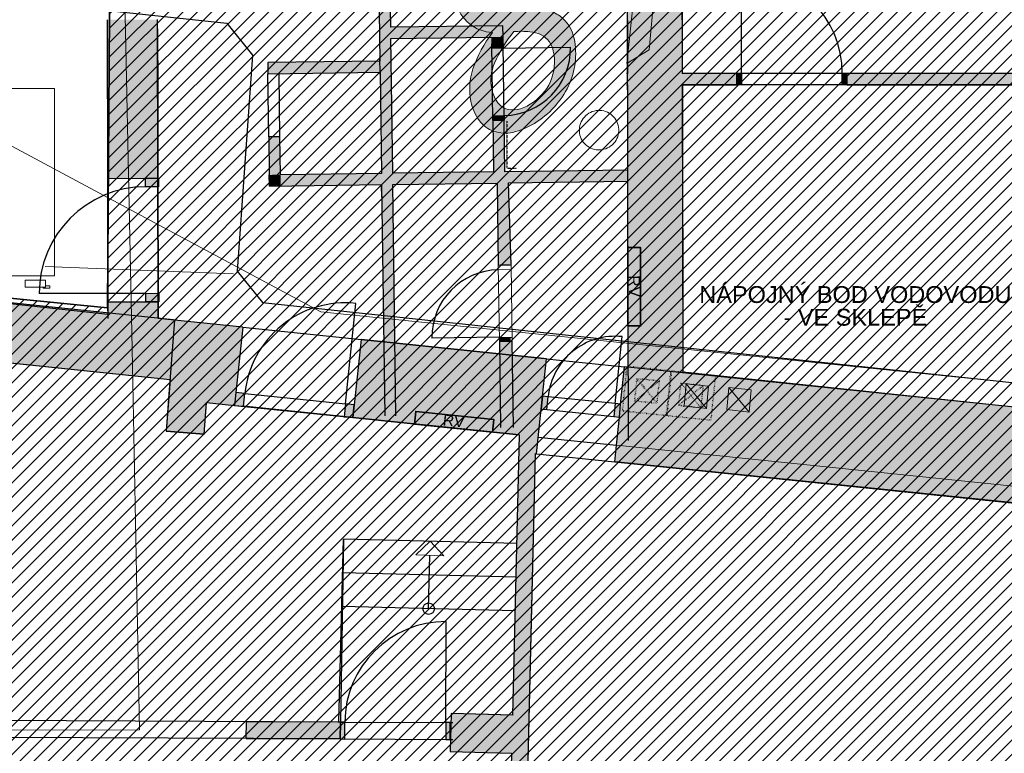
# Model space of a CAD drawing. Header units: millimetres. Extents: x -44464 to 876817, y -113448 to 101820.
# Tile 8 of 21: x -11755 to -2980, y 5115 to 11649. Entities that reach past the tile are written whole.
import ezdxf

# ---------------------------------------------------------------- set-up
doc = ezdxf.new("R2010")
doc.units = ezdxf.units.MM
doc.header["$MEASUREMENT"] = 0
doc.linetypes.add('Tečkovaná L', pattern=[5.15, 0.3, -4.85])
doc.linetypes.add('Čerchovaná S', pattern=[3.5, 1.5, -0.85, 0.3, -0.85])
for name, color, linetype in [('1._POHLED ZÁPADNÍ_2_2D prvky - obecné', 7, 'Continuous'), ('1._POHLED ZÁPADNÍ_2_Bourané_2D prvky - obecné', 7, 'Continuous'), ('1._POHLED ZÁPADNÍ_2_Bourané_Konstrukce - nosné', 7, 'Continuous'), ('1._POHLED ZÁPADNÍ_2_Bourané_Kresby a obrázky', 7, 'Continuous'), ('1._POHLED ZÁPADNÍ_2_Bourané_TZB - kanalizace', 7, 'Continuous'), ('1._POHLED ZÁPADNÍ_2_Bourané_Výplně - Povrchové', 7, 'Continuous'), ('1._POHLED ZÁPADNÍ_2_Bourané_Výplně – Řezové', 7, 'Continuous'), ('1._POHLED ZÁPADNÍ_2_BT_ortho', 7, 'Continuous'), ('1._POHLED ZÁPADNÍ_2_Konstrukce - nosné', 7, 'Continuous'), ('1._POHLED ZÁPADNÍ_2_Kresby a obrázky', 7, 'Continuous'), ('1._POHLED ZÁPADNÍ_2_POV', 7, 'Continuous'), ('1._POHLED ZÁPADNÍ_2_Situace - terén', 7, 'Continuous'), ('1._POHLED ZÁPADNÍ_2_Výplně - Povrchové', 7, 'Continuous'), ('1._POHLED ZÁPADNÍ_2_Výplně – Řezové', 7, 'Continuous')]:
    doc.layers.add(name, color=color, linetype=linetype)
doc.styles.add('GENEROVANÝ_STYL_1', font='txt')
doc.linetypes.add('kanalizace - dešťová', pattern='A,0,[3,C.4 Situační výkres POV1.Shx,S=0.251701,R=0,X=-0.001714,Y=0],-33,0', length=33)
doc.linetypes.add('kanalizace - splašková', pattern='A,0,[10,C.4 Situační výkres POV1.Shx,S=0.146825,R=0,X=-0.001,Y=0],-21,0', length=21)

msp = doc.modelspace()

# ---------------------------------------------------------------- hatches: boundary and pattern name
at = {"layer": '1._POHLED ZÁPADNÍ_2_Bourané_Výplně - Povrchové', "linetype": 'Continuous', "lineweight": 0, "true_color": 0xcbcbcb}
h = msp.add_hatch(color=9, dxfattribs=at)
h.paths.add_polyline_path([(-6387.6, 8161.6), (-5989.7, 8120.5), (-5948.7, 8518.4), (-6346.6, 8559.4)])
h.paths.add_polyline_path([(-6277.9, 8250.8), (-6257.3, 8449.7), (-6058.4, 8429.2), (-6078.9, 8230.2)], flags=0)
h = msp.add_hatch(color=9, dxfattribs=at)
h.paths.add_polyline_path([(-5989.7, 8120.5), (-5591.8, 8079.4), (-5550.8, 8477.3), (-5948.7, 8518.4)])
h.paths.add_polyline_path([(-5880, 8209.7), (-5859.5, 8408.6), (-5660.5, 8388.1), (-5681.1, 8189.2)], flags=0)
at = {"layer": '1._POHLED ZÁPADNÍ_2_Bourané_Výplně – Řezové', "linetype": 'Continuous', "lineweight": 13}
for points in [[(-8573.3, 13416.5), (-8501.1, 8119.7), (-8401.2, 8121.1), (-8473.3, 13418)], [(-7448.4, 11595.5), (-8448.3, 11581.9), (-8446.9, 11481.9), (-7447, 11495.5)], [(-8544.2, 11280.7), (-9544.1, 11267.1), (-9542.7, 11167.1), (-8542.8, 11180.7)], [(-7436.9, 10755.9), (-7536.9, 10754.6), (-7530.7, 10294.4), (-7430.7, 10295.7)], [(-9430.5, 10268.5), (-9435.1, 10607.3), (-9535.1, 10605.9), (-9530.5, 10267.2)], [(-9430.5, 10268.5), (-9530.5, 10267.2), (-9529.1, 10167.2)], [(-9430.5, 10268.5), (-9529.1, 10167.2), (-9429.1, 10168.5)], [(-9429.1, 10168.5), (-8529.2, 10180.8), (-8530.6, 10280.8), (-9430.5, 10268.5)], [(-8429.2, 10182.1), (-6337.3, 10210.6), (-6337.5, 10310.6), (-8430.6, 10282.1)], [(-10517.8, 10237), (-10632.8, 10236.8), (-10632.7, 10161.8), (-10517.7, 10162)], [(-7399.3, 10196.2), (-7499.3, 10194.8), (-7489.3, 9461.4), (-7381.1, 9459.9)], [(-10630.8, 9136.8), (-10515.8, 9137), (-10515.9, 9212), (-10630.9, 9211.8)], [(-7364.9, 8783), (-7380, 8782.8), (-7380.1, 8779.9), (-7480.1, 8781.5), (-7478.6, 8673.2), (-7363.6, 8661.3), (-7365.2, 8782.8)], [(-6436.6, 7859), (-6451.8, 7711.8), (-1191.7, 7168.9), (-1191.7, 7317.7)]]:
    msp.add_hatch(color=254, dxfattribs=at).paths.add_polyline_path(points)
at = {"layer": '1._POHLED ZÁPADNÍ_2_Kresby a obrázky', "linetype": 'Continuous', "lineweight": 20, "true_color": 0x0080c0}
msp.add_hatch(color=142, dxfattribs=at).paths.add_polyline_path([(-5978.5, 13219.1), (-6012.5, 13371.6), (-6914.3, 12822.6), (-6869.8, 12623), (-6155.2, 13058.1), (-6344.8, 11259.8), (-6144.3, 11381.9)])
h = msp.add_hatch(color=142, dxfattribs=at)
h.paths.add_polyline_path([(-7732.7, 10921.5, 0.108686), (-7658.2, 10748.8, 0.147297), (-7529.4, 10655.2, 0.132551), (-7360.9, 10645.9, 0.088534), (-7168, 10726.1, 0.147627), (-6864.2, 11060.2, 0.16575), (-6813.8, 11480.9, 0.192144), (-6941.3, 11683.7, 0.093629), (-7054.7, 11730.7, 0.066102), (-7201.1, 11741.4, 0.080205), (-7066.2, 12033.3, 0.118676), (-7057.9, 12294.9, 0.109328), (-7122.7, 12444, 0.14374), (-7235.8, 12526.5, 0.13475), (-7384.3, 12535.7, 0.089224), (-7555.4, 12464.8, 0.148725), (-7822.5, 12169.3, 0.164596), (-7867.5, 11802, 0.330338), (-7540.3, 11534.9, 0.085162), (-7715.3, 11212.5, 0.131565)])
h.paths.add_polyline_path([(-7500.4, 10918.7, -0.098539), (-7547.4, 11034.3, -0.152308), (-7523.7, 11261.7, -0.067231), (-7350.2, 11543.8, -0.045091), (-7209, 11542.1, -0.080246), (-7106.5, 11515.7, -0.233079), (-6999.1, 11368.1, -0.162058), (-7024.9, 11098.5, -0.151307), (-7205.8, 10895.8, -0.091937), (-7321.7, 10848.4, -0.137402), (-7422.5, 10856.4, -0.149295)], flags=0)
h.paths.add_polyline_path([(-7586.9, 11767, -0.197332), (-7682.2, 11914.8, -0.158634), (-7664.1, 12131.6, -0.154735), (-7517.6, 12295, -0.090414), (-7421.7, 12334.9, -0.144382), (-7341, 12328.3, -0.147864), (-7279.8, 12277, -0.094509), (-7242.2, 12182.7, -0.134625), (-7256.9, 11967.9, -0.084414), (-7391.1, 11727.3, -0.064653), (-7501.6, 11733.7, -0.09333)], flags=0)
at = {"layer": '1._POHLED ZÁPADNÍ_2_POV', "linetype": 'Continuous', "lineweight": 20, "true_color": 0xffaaaa}
h = msp.add_hatch(dxfattribs=at)
h.set_pattern_fill('Izolace___tvárnice_0002', color=21, style=0, pattern_type=2)
h.set_pattern_definition([(45, (-7e-12, 0), (-63.6396, 63.6396), [])])
h.paths.add_polyline_path([(-10906.3, 18690.2), (-10970.7, 9084.1), (-20311.4, 10009.9), (-20482, 120.4), (-242.4, 270.4), (-238.4, 17796)])
at = {"layer": '1._POHLED ZÁPADNÍ_2_Výplně - Povrchové', "linetype": 'Continuous', "lineweight": 0, "true_color": 0xcbcbcb}
h = msp.add_hatch(color=9, dxfattribs=at)
h.paths.add_polyline_path([(-6380.4, 8167.4), (-5982.5, 8126.3), (-5941.5, 8524.2), (-6339.3, 8565.3)])
h.paths.add_polyline_path([(-6270.7, 8256.6), (-6250.1, 8455.5), (-6051.2, 8435), (-6071.7, 8236)], flags=0)
h = msp.add_hatch(color=9, dxfattribs=at)
h.paths.add_polyline_path([(-5995.2, 8126.1), (-5597.3, 8085.1), (-5556.3, 8482.9), (-5954.1, 8524)])
h.paths.add_polyline_path([(-5885.5, 8215.3), (-5864.9, 8414.3), (-5666, 8393.7), (-5686.5, 8194.8)], flags=0)
at = {"layer": '1._POHLED ZÁPADNÍ_2_Výplně – Řezové', "linetype": 'Continuous', "lineweight": 13}
for points in [[(-5851, 12121.9), (-6341, 12121), (-6339.2, 11170.3), (-5849.1, 11170.3)], [(-10975.4, 11649.5), (-10972.8, 10236.1), (-10522.8, 10237), (-10525.4, 11650.3)], [(-7447, 11495.5), (-7547, 11494.2), (-7546.2, 11434.5), (-7446.2, 11435.9)], [(-6346.9, 11070.3), (-5363.5, 11070.3), (-5363.5, 11170.3), (-6346.9, 11170.3)], [(-4383.5, 11070.3), (-821.7, 11070.3), (-821.7, 11170.3), (-4383.5, 11170.3)], [(-5842.9, 7901.6), (-5849, 11070.3), (-6339, 11070.3), (-6332.9, 7900.7)], [(-12775.5, 8691.2), (-10413.5, 8444.9), (-10358.6, 8972), (-12718.1, 9218.1)], [(-10520.8, 9137), (-10970.8, 9136.1), (-10970.5, 8988.3), (-10520.5, 8989.1)], [(-10427.9, 8274.7), (-10089.6, 8239.7), (-10375.3, 8973)], [(-10036.9, 8938), (-10375.3, 8973), (-10089.6, 8239.7)], [(-10036.9, 8938), (-10089.6, 8239.7), (-9838.9, 8213.7), (-9766.9, 8910)], [(-8712.5, 8800.9), (-8784.6, 8104.6), (-7304.9, 7951.5), (-7288.5, 8653.6)], [(-7304.9, 7951.5), (-7138.8, 8638.1), (-7288.5, 8653.6)], [(-7304.9, 7951.5), (-7155.2, 7936), (-7138.8, 8638.1)], [(-7138.8, 8637.2), (-7158.8, 7784.8), (-7148.1, 7783.6), (-7060.8, 8629.2)], [(-6364.5, 8557.3), (-6436.6, 7859), (-1191.7, 7317.7), (-1191.7, 8023.4)], [(-10427.9, 8274.7), (-10449.9, 7983.3), (-10110.9, 7957.8), (-10089.6, 8239.7)], [(-7304.9, 7951.5), (-7407.6, 3565.5), (-7257.7, 3562), (-7155.2, 7936)], [(-7918, 5130.3), (-7371.3, 5114.6), (-7363.4, 5454.5), (-7908.2, 5470.2)], [(-9734.6, 5395.8), (-9735.3, 5245.8), (-8897.7, 5242.1), (-8897, 5392.1)], [(-7917.7, 5237.8), (-7910.9, 5237.8), (-7910.2, 5387.8), (-7917.1, 5387.8)]]:
    msp.add_hatch(color=254, dxfattribs=at).paths.add_polyline_path(points)
at = {"layer": '1._POHLED ZÁPADNÍ_2_Výplně – Řezové', "linetype": 'Continuous', "lineweight": 0, "true_color": 0xffffff}
for points in [[(-7446.2, 11435.9), (-7546.2, 11434.5), (-7545.6, 11394.5), (-7445.6, 11395.9)], [(-5363.5, 11170.3), (-5363.5, 11070.3), (-5323.5, 11070.3), (-5323.5, 11170.3)], [(-4383.5, 11070.3), (-4383.5, 11170.3), (-4423.5, 11170.3), (-4423.5, 11070.3)], [(-7536.9, 10754.6), (-7436.9, 10755.9), (-7437.5, 10795.9), (-7537.5, 10794.6)], [(-7480.1, 8781.5), (-7380.1, 8779.9), (-7379.4, 8819.9), (-7479.4, 8821.5)], [(-5634.8, 8187.3), (-5813.8, 8407), (-5833.6, 8209.6)], [(-5634.8, 8187.3), (-5616.5, 8386.4), (-5813.8, 8407)], [(-5254.9, 8153.4), (-5433.9, 8373.2), (-5453.7, 8175.7)], [(-5254.9, 8153.4), (-5236.6, 8352.6), (-5433.9, 8373.2)], [(-9838.9, 8213.7), (-9759.3, 8205.5), (-9747.5, 8319.9), (-9827.1, 8328.1)], [(-7107, 8181.5), (-7057.3, 8176.4), (-7045.5, 8290.8), (-7095.2, 8295.9)], [(-8772.7, 8219), (-8852.3, 8227.3), (-8864.1, 8112.9), (-8784.6, 8104.6)], [(-6398.9, 8224.1), (-6448.6, 8229.2), (-6460.4, 8114.8), (-6410.7, 8109.7)], [(-8897.7, 5242.1), (-8857.7, 5241.9), (-8857, 5391.9), (-8897, 5392.1)], [(-7917.1, 5387.8), (-7957.1, 5388), (-7957.7, 5238), (-7917.7, 5237.8)]]:
    msp.add_hatch(color=7, dxfattribs=at).paths.add_polyline_path(points)

# ---------------------------------------------------------------- linework, layer by layer
at = {"layer": '1._POHLED ZÁPADNÍ_2_2D prvky - obecné', "color": 7, "linetype": 'Continuous', "lineweight": 25}
for p, q in [((-10970.7, 9084.1), (-10970.6, 9026.5)), ((-5844.1, 8512.7), (-821.7, 7981.6)), ((-7304.9, 7951.5), (-7363.4, 5454.5)), ((-7257.7, 3562), (-7158.8, 7784.8)), ((-8870.2, 7022), (-8897, 5392.1)), ((-7320.9, 6983.9), (-8870.2, 7022)), ((-7328.2, 6684), (-8877.6, 6722.1)), ((-7335.6, 6384.1), (-8884.9, 6422.2)), ((-7908.3, 5467.9), (-7918, 5130.3)), ((-7358.4, 5454.4), (-7908.3, 5467.9)), ((-7918, 5130.3), (-7371.3, 5114.6))]:
    msp.add_line(p, q, dxfattribs=at)
at = {"layer": '1._POHLED ZÁPADNÍ_2_2D prvky - obecné', "color": 7, "linetype": 'Continuous', "lineweight": 13}
msp.add_line((-6436.6, 7859), (-1041.7, 7302.2), dxfattribs=at)
at = {"layer": '1._POHLED ZÁPADNÍ_2_Bourané_2D prvky - obecné', "color": 7, "linetype": 'Continuous', "lineweight": 25}
msp.add_line((-1191.7, 7168.9), (-6451.8, 7711.8), dxfattribs=at)
at = {"layer": '1._POHLED ZÁPADNÍ_2_Bourané_2D prvky - obecné', "color": 7, "linetype": 'Continuous', "lineweight": 25, "flags": 128}
msp.add_lwpolyline([(-8910.2, 5392.2), (-8870.2, 7022)], dxfattribs=at)
at = {"layer": '1._POHLED ZÁPADNÍ_2_Bourané_Konstrukce - nosné', "color": 7, "linetype": 'Continuous', "lineweight": 25}
for p, q in [((-10972.8, 10236.1), (-10632.8, 10236.8)), ((-10972.8, 10236.1), (-10970.8, 9136.1)), ((-10632.8, 10236.8), (-10517.8, 10237)), ((-10632.8, 10236.8), (-10522.8, 10237)), ((-10632.8, 10236.8), (-10522.8, 10237)), ((-10632.7, 10161.8), (-10632.8, 10236.8)), ((-10522.8, 10237), (-10520.8, 9137)), ((-10517.8, 10237), (-10517.7, 10162)), ((-10517.7, 10162), (-10632.7, 10161.8)), ((-7374.2, 9459.9), (-7489.3, 9461.4)), ((-10630.9, 9211.8), (-11580.9, 9210)), ((-10970.8, 9136.1), (-10630.8, 9136.8)), ((-10630.9, 9211.8), (-10515.9, 9212)), ((-10630.8, 9136.8), (-10630.9, 9211.8)), ((-10515.8, 9137), (-10630.8, 9136.8)), ((-10630.8, 9136.8), (-10520.8, 9137)), ((-10630.8, 9136.8), (-10520.8, 9137)), ((-10515.9, 9212), (-10515.8, 9137)), ((-8852.3, 8227.3), (-8759.7, 9122.5)), ((-7480.6, 8821.5), (-8080.5, 8813.3)), ((-6448.6, 8229.2), (-6387, 8826)), ((-6451.8, 7711.8), (-6436.6, 7859)), ((-7148.1, 7783.6), (-6451.8, 7711.8)), ((-7957.1, 5388), (-7953.1, 6288))]:
    msp.add_line(p, q, dxfattribs=at)
at = {"layer": '1._POHLED ZÁPADNÍ_2_Bourané_Konstrukce - nosné', "color": 7, "linetype": 'Continuous', "lineweight": 13}
for p, q in [((-7489.3, 9461.4), (-7480.1, 8781.5)), ((-7373.7, 9423), (-7488.8, 9421.4)), ((-7374.2, 9465.1), (-7365, 8785.2)), ((-7365.8, 8819.9), (-7480.6, 8819.9))]:
    msp.add_line(p, q, dxfattribs=at)
at = {"layer": '1._POHLED ZÁPADNÍ_2_Bourané_Konstrukce - nosné', "color": 254, "linetype": 'Tečkovaná L', "lineweight": 13}
for p, q in [((-6277.9, 8250.8), (-6058.4, 8429.2)), ((-6257.3, 8449.7), (-6078.9, 8230.2)), ((-5880, 8209.7), (-5660.5, 8388.1)), ((-5859.5, 8408.6), (-5681.1, 8189.2))]:
    msp.add_line(p, q, dxfattribs=at)
at = {"layer": '1._POHLED ZÁPADNÍ_2_Bourané_Konstrukce - nosné', "color": 7, "linetype": 'Continuous', "lineweight": 25, "flags": 128}
for points in [[(-8448.3, 11581.9), (-8457.6, 12268.1)], [(-6341, 12121), (-6339.2, 11170.3)], [(-5849.1, 11170.3), (-5851, 12121.9)], [(-8553.3, 11952), (-8544.2, 11280.7)], [(-10975.4, 11649.5), (-10972.8, 10236.1)], [(-10522.8, 10237), (-10525.4, 11650.3)], [(-7448.4, 11595.5), (-8448.3, 11581.9)], [(-7447, 11495.5), (-7448.4, 11595.5)], [(-7446.2, 11435.9), (-7447, 11495.5)], [(-8446.9, 11481.9), (-7547, 11494.2)], [(-8430.6, 10282.1), (-8446.9, 11481.9)], [(-7547, 11494.2), (-7546.2, 11434.5)], [(-10524.7, 11286.3), (-10524.4, 11136.3)], [(-8544.2, 11280.7), (-9544.1, 11267.1)], [(-9544.1, 11267.1), (-9542.7, 11167.1)], [(-8542.6, 11163.3), (-8544.6, 11313.3)], [(-9542.7, 11167.1), (-8542.8, 11180.7)], [(-8542.8, 11180.7), (-8530.6, 10280.8)], [(-6339.2, 11170.3), (-6346.9, 11170.3)], [(-5363.5, 11170.3), (-5849.1, 11170.3)], [(-821.7, 11170.3), (-4383.5, 11170.3)], [(-10524.4, 11136.3), (-10522.6, 10141.2)], [(-6346.9, 11070.3), (-6339, 11070.3)], [(-6339, 11070.3), (-6337.5, 10310.6)], [(-5849, 11070.3), (-5363.5, 11070.3)], [(-5842.9, 8512.7), (-5849, 11070.3)], [(-4383.5, 11070.3), (-821.7, 11070.3)], [(-7536.9, 10754.6), (-7530.7, 10294.4)], [(-7430.7, 10295.7), (-7436.9, 10755.9)], [(-9435.1, 10607.3), (-9535.1, 10605.9)], [(-9535.1, 10605.9), (-9530.5, 10267.2)], [(-9430.5, 10268.5), (-9435.1, 10607.3)], [(-9529.1, 10167.2), (-9530.5, 10267.2)], [(-8530.6, 10280.8), (-9430.5, 10268.5)], [(-7530.7, 10294.4), (-8430.6, 10282.1)], [(-6337.5, 10310.6), (-7430.7, 10295.7)], [(-10972.8, 10236.1), (-10970.8, 9136.1)], [(-10520.8, 9137), (-10522.8, 10237)], [(-9529.1, 10167.2), (-8529.2, 10180.8)], [(-8529.2, 10180.8), (-8501.1, 8119.7)], [(-8429.2, 10182.1), (-7499.3, 10194.8)], [(-8401.2, 8121.1), (-8429.2, 10182.1)], [(-7499.3, 10194.8), (-7489.3, 9461.4)], [(-7399.3, 10196.2), (-6337.3, 10210.6)], [(-7374.2, 9465.1), (-7399.3, 10196.2)], [(-6337.3, 10210.6), (-6332.9, 7900.7)], [(-10522.6, 10141.2), (-10522.4, 10041.2)], [(-8527.7, 10068.4), (-8529, 10168.4)], [(-10358.6, 8972), (-12718.1, 9218.1)], [(-10970.8, 9136.1), (-10970.5, 8988.3)], [(-10520.5, 8989.1), (-10520.8, 9137)], [(-10375.3, 8973), (-10427.9, 8274.7)], [(-9766.9, 8910), (-10375.3, 8973)], [(-7138.8, 8638.1), (-8712.5, 8800.9)], [(-7480.1, 8781.5), (-7469.6, 8015.5)], [(-7354.8, 8016.9), (-7365.2, 8782.8)], [(-12775.5, 8691.2), (-10413.5, 8444.9)], [(-7060.8, 8629.2), (-7138.8, 8637.2)], [(-2311.7, 8139), (-6364.5, 8557.3)], [(-10427.9, 8274.7), (-10449.9, 7983.3)], [(-10110.9, 7957.8), (-10089.6, 8239.7)], [(-10089.6, 8239.7), (-9838.9, 8213.7)], [(-8784.6, 8104.6), (-7304.9, 7951.5)], [(-10110.9, 7957.8), (-10449.9, 7983.3)], [(-7304.9, 7951.5), (-7363.4, 5454.5)], [(-7257.7, 3562), (-7158.8, 7784.8)], [(-7158.8, 7784.8), (-7148.1, 7783.6)], [(-6451.8, 7711.8), (-1191.7, 7168.9)], [(-7908.2, 5470.2), (-7918, 5130.3)], [(-7363.4, 5454.5), (-7908.2, 5470.2)], [(-8897, 5392.1), (-9734.6, 5395.8)], [(-7910.2, 5387.8), (-7917.1, 5387.8)], [(-9735.3, 5245.8), (-8897.7, 5242.1)], [(-7917.7, 5237.8), (-7910.9, 5237.8)], [(-7918, 5130.3), (-7371.3, 5114.6)], [(-7371.3, 5114.6), (-7407.6, 3565.5)]]:
    msp.add_lwpolyline(points, dxfattribs=at)
at = {"layer": '1._POHLED ZÁPADNÍ_2_Bourané_Konstrukce - nosné', "color": 254, "linetype": 'Tečkovaná L', "lineweight": 13, "flags": 128}
for points in [[(-6387.6, 8161.6), (-5989.7, 8120.5), (-5948.7, 8518.4), (-6346.6, 8559.4)], [(-5989.7, 8120.5), (-5591.8, 8079.4), (-5550.8, 8477.3), (-5948.7, 8518.4)], [(-6277.9, 8250.8), (-6257.3, 8449.7), (-6058.4, 8429.2), (-6078.9, 8230.2)], [(-5880, 8209.7), (-5859.5, 8408.6), (-5660.5, 8388.1), (-5681.1, 8189.2)]]:
    msp.add_lwpolyline(points, close=True, dxfattribs=at)
at = {"layer": '1._POHLED ZÁPADNÍ_2_Bourané_Konstrukce - nosné', "color": 7, "linetype": 'Continuous', "lineweight": 25}
for centre, radius, start, end in [((-10630.9, 9211.8), 950, 90.105, 180.105), ((-7480.6, 8821.5), 600, 90.77998, 180.77998), ((-8852.3, 8227.3), 900, 84.09208, 174.09208), ((-6448.6, 8229.2), 600, 84.10739, 174.10739), ((-7957.1, 5388), 900, 89.7489, 179.7489)]:
    msp.add_arc(centre, radius, start, end, dxfattribs=at)
at = {"layer": '1._POHLED ZÁPADNÍ_2_Bourané_Kresby a obrázky', "color": 7, "linetype": 'Continuous', "lineweight": 25}
for p, q in [((-9535.1, 10605.9), (-9542.7, 11167.1)), ((-9435.1, 10607.3), (-9442.7, 11168.4))]:
    msp.add_line(p, q, dxfattribs=at)
at = {"layer": '1._POHLED ZÁPADNÍ_2_Bourané_Kresby a obrázky', "color": 7, "linetype": 'Čerchovaná S', "lineweight": 25, "flags": 128}
msp.add_lwpolyline([(-7413, 10750), (-7413, 10328.4), (-7326.6, 10328.4)], dxfattribs=at)
at = {"layer": '1._POHLED ZÁPADNÍ_2_Bourané_TZB - kanalizace', "color": 8, "linetype": 'kanalizace - dešťová', "lineweight": 20}
for p, q in [((-12693, 10987.7), (-9070.6, 9048.6)), ((-9070.6, 9048.6), (1279.8, 7983.7))]:
    msp.add_line(p, q, dxfattribs=at)
at = {"layer": '1._POHLED ZÁPADNÍ_2_Bourané_TZB - kanalizace', "color": 8, "linetype": 'kanalizace - dešťová', "lineweight": 20, "flags": 128}
msp.add_lwpolyline([(-11528.6, 9451.6), (-9849.1, 9386.7)], dxfattribs=at)
at = {"layer": '1._POHLED ZÁPADNÍ_2_BT_ortho', "color": 142, "linetype": 'Continuous', "lineweight": 20, "true_color": 0x0080c0, "flags": 128}
msp.add_lwpolyline([(-5978.5, 13219.1), (-6144.3, 11381.9), (-6344.8, 11259.8), (-6155.2, 13058.1), (-6869.8, 12623), (-6914.3, 12822.6), (-6012.5, 13371.6)], close=True, dxfattribs=at)
for points in [[(-10838.1, 12821.5), (-10752.9, 8719.1)], [(-10752.9, 8719.1), (-10686.2, 5323.4)], [(-20279.7, 5308), (-10686.2, 5323.4)]]:
    msp.add_lwpolyline(points, dxfattribs=at)
for points in [[(-7201.1, 11741.4, -0.066102), (-7054.7, 11730.7, -0.093629), (-6941.3, 11683.7, -0.192144), (-6813.8, 11480.9, -0.16575), (-6864.2, 11060.2, -0.147627), (-7168, 10726.1, -0.088534), (-7360.9, 10645.9, -0.132551), (-7529.4, 10655.2, -0.147297), (-7658.2, 10748.8, -0.108686), (-7732.7, 10921.5, -0.131565), (-7715.3, 11212.5, -0.085162), (-7540.3, 11534.9, -0.330338), (-7867.5, 11802, -0.164596), (-7822.5, 12169.3, -0.148725), (-7555.4, 12464.8, -0.089224), (-7384.3, 12535.7, -0.13475), (-7235.8, 12526.5, -0.14374), (-7122.7, 12444, -0.109328), (-7057.9, 12294.9, -0.118676), (-7066.2, 12033.3, -0.080205)], [(-6999.1, 11368.1, 0.233079), (-7106.5, 11515.7, 0.080246), (-7209, 11542.1, 0.045091), (-7350.2, 11543.8, 0.067231), (-7523.7, 11261.7, 0.152308), (-7547.4, 11034.3, 0.098539), (-7500.4, 10918.7, 0.149295), (-7422.5, 10856.4, 0.137402), (-7321.7, 10848.4, 0.091937), (-7205.8, 10895.8, 0.151307), (-7024.9, 11098.5, 0.162058)], [(-6441.1, 10756.9, -0.414214), (-6499.9, 10515.1, -0.414214), (-6741.6, 10573.9, -0.414214), (-6682.8, 10815.6, -0.414214)]]:
    msp.add_lwpolyline(points, format="xyb", close=True, dxfattribs=at)
at = {"layer": '1._POHLED ZÁPADNÍ_2_Konstrukce - nosné', "color": 7, "linetype": 'Continuous', "lineweight": 25}
for p, q in [((-6340, 12134.7), (-6334.2, 8554.2)), ((-5851, 12134.7), (-5849.4, 11170.3)), ((-5323.5, 11170.3), (-5323.5, 12070.3)), ((-10975.4, 11649.5), (-10970.6, 9026.5)), ((-10525.1, 11567.4), (-10522.8, 10237)), ((-7546.2, 11434.5), (-7446.2, 11435.9)), ((-7546.2, 11434.5), (-7446.2, 11435.9)), ((-7546.2, 11434.5), (-7446.2, 11435.9)), ((-7546.2, 11434.5), (-7446.2, 11435.9)), ((-7536.9, 10754.6), (-7546.2, 11434.5)), ((-7545.6, 11394.5), (-7546.2, 11434.5)), ((-7436.9, 10755.9), (-7446.2, 11435.9)), ((-7446.2, 11435.9), (-7445.6, 11395.9)), ((-7445.6, 11395.9), (-7545.6, 11394.5)), ((-7445.6, 11395.9), (-6845.7, 11404)), ((-821.7, 11170.3), (-5849.4, 11170.3)), ((-5363.5, 11070.3), (-5363.5, 11170.3)), ((-5363.5, 11170.3), (-5323.5, 11170.3)), ((-5363.5, 11070.3), (-5363.5, 11170.3)), ((-5363.5, 11070.3), (-5363.5, 11170.3)), ((-5363.5, 11070.3), (-5363.5, 11170.3)), ((-5323.5, 11170.3), (-5323.5, 11070.3)), ((-4423.5, 11070.3), (-4423.5, 11170.3)), ((-4423.5, 11170.3), (-4383.5, 11170.3)), ((-4383.5, 11070.3), (-4383.5, 11170.3)), ((-4383.5, 11170.3), (-4383.5, 11070.3)), ((-4383.5, 11070.3), (-4383.5, 11170.3)), ((-4383.5, 11070.3), (-4383.5, 11170.3)), ((-821.7, 11070.3), (-5849.2, 11070.3)), ((-5849.2, 11070.3), (-5845, 8512.7)), ((-5323.5, 11070.3), (-5363.5, 11070.3)), ((-4383.5, 11070.3), (-4423.5, 11070.3)), ((-7537.5, 10794.6), (-7437.5, 10795.9)), ((-7536.9, 10754.6), (-7537.5, 10794.6)), ((-7437.5, 10795.9), (-7436.9, 10755.9)), ((-7536.9, 10754.6), (-7436.9, 10755.9)), ((-7436.9, 10755.9), (-7536.9, 10754.6)), ((-7536.9, 10754.6), (-7436.9, 10755.9)), ((-7536.9, 10754.6), (-7436.9, 10755.9)), ((-10972.8, 10236.1), (-10632.8, 10236.8)), ((-10632.8, 10236.8), (-10522.8, 10237)), ((-17178.6, 9692.5), (-10970.6, 9026.5)), ((-7389.3, 9462.8), (-7469, 9461.7)), ((-10970.8, 9136.1), (-10630.8, 9136.8)), ((-10630.8, 9136.8), (-10520.8, 9137)), ((-10520.8, 9137), (-10520.5, 8989.1)), ((-9766.9, 8910), (-10520.5, 8989.1)), ((-9766.9, 8910), (-9827.1, 8328.1)), ((-9766.9, 8910), (-9827.1, 8328.1)), ((-9766.9, 8910), (-7082, 8632.2)), ((-8712.5, 8800.9), (-8772.7, 8219)), ((-8712.5, 8800.9), (-8772.7, 8219)), ((-7364.9, 8783), (-7480.1, 8781.5)), ((-7380.1, 8782.8), (-7480.1, 8781.5)), ((-12775.5, 8691.2), (-10413.5, 8444.9)), ((-7095.2, 8295.9), (-7060.8, 8629.2)), ((-7095.2, 8295.9), (-7060.8, 8629.2)), ((-7060.8, 8629.2), (-6364.5, 8557.3)), ((-6398.9, 8224.1), (-6364.5, 8557.3)), ((-6398.9, 8224.1), (-6364.5, 8557.3)), ((-10413.5, 8444.9), (-10449.9, 7983.3)), ((-9827.1, 8328.1), (-9838.9, 8213.7)), ((-9827.1, 8328.1), (-9838.9, 8213.7)), ((-9827.1, 8328.1), (-9838.9, 8213.7)), ((-9827.1, 8328.1), (-9838.9, 8213.7)), ((-9747.5, 8319.9), (-9827.1, 8328.1)), ((-9759.3, 8205.5), (-9747.5, 8319.9)), ((-9747.5, 8319.9), (-8852.3, 8227.3)), ((-7107, 8181.5), (-7095.2, 8295.9)), ((-7095.2, 8295.9), (-7107, 8181.5)), ((-7107, 8181.5), (-7095.2, 8295.9)), ((-7107, 8181.5), (-7095.2, 8295.9)), ((-7045.5, 8290.8), (-7095.2, 8295.9)), ((-7057.3, 8176.4), (-7045.5, 8290.8)), ((-6448.6, 8229.2), (-7045.5, 8290.8)), ((-10110.9, 7957.8), (-10092.9, 8196.2)), ((-10092.9, 8196.2), (-10089.6, 8239.7)), ((-10089.6, 8239.7), (-9838.9, 8213.7)), ((-9838.9, 8213.7), (-8784.6, 8104.6)), ((-9838.9, 8213.7), (-9759.3, 8205.5)), ((-7304.9, 7951.5), (-9759.3, 8205.5)), ((-8852.3, 8227.3), (-8864.1, 8112.9)), ((-8772.7, 8219), (-8852.3, 8227.3)), ((-8772.7, 8219), (-8784.6, 8104.6)), ((-8784.6, 8104.6), (-8772.7, 8219)), ((-8772.7, 8219), (-8784.6, 8104.6)), ((-8772.7, 8219), (-8784.6, 8104.6)), ((-7148.1, 7783.6), (-7107, 8181.5)), ((-7148.1, 7783.6), (-7107, 8181.5)), ((-7107, 8181.5), (-7057.3, 8176.4)), ((-7057.3, 8176.4), (-6460.4, 8114.8)), ((-6448.6, 8229.2), (-6460.4, 8114.8)), ((-6398.9, 8224.1), (-6448.6, 8229.2)), ((-6410.7, 8109.7), (-6398.9, 8224.1)), ((-6410.7, 8109.7), (-6398.9, 8224.1)), ((-6410.7, 8109.7), (-6398.9, 8224.1)), ((-6410.7, 8109.7), (-6398.9, 8224.1)), ((-8864.1, 8112.9), (-8784.6, 8104.6)), ((-6460.4, 8114.8), (-6410.7, 8109.7)), ((-6436.6, 7859), (-6410.7, 8109.7)), ((-6436.6, 7859), (-6410.7, 8109.7)), ((-10449.9, 7983.3), (-10110.9, 7957.8)), ((-7132.9, 7930.8), (-6436.6, 7859)), ((-8877.7, 5392), (-12334.6, 5407.2)), ((-9735.3, 5245.8), (-9734.6, 5395.8)), ((-9735.3, 5245.8), (-9734.6, 5395.8)), ((-8897, 5392.1), (-8919, 5392.2)), ((-8897, 5392.1), (-8919, 5392.2)), ((-8897, 5392.1), (-8919, 5392.2)), ((-8897.7, 5242.1), (-8897, 5392.1)), ((-8897, 5392.1), (-8897.7, 5242.1)), ((-8897.7, 5242.1), (-8897, 5392.1)), ((-8897.7, 5242.1), (-8897, 5392.1)), ((-8897, 5392.1), (-7917.1, 5387.8)), ((-8857, 5391.9), (-8897, 5392.1)), ((-8857.7, 5241.9), (-8857, 5391.9)), ((-7957.1, 5388), (-7957.7, 5238)), ((-7917.1, 5387.8), (-7957.1, 5388)), ((-7917.7, 5237.8), (-7917.1, 5387.8)), ((-7917.7, 5237.8), (-7917.1, 5387.8)), ((-7917.7, 5237.8), (-7917.1, 5387.8)), ((-7917.7, 5237.8), (-7917.1, 5387.8)), ((-7917.1, 5387.8), (-7895.1, 5387.7)), ((-7917.1, 5387.8), (-7895.1, 5387.7)), ((-7917.1, 5387.8), (-7895.1, 5387.7)), ((-8910.5, 5242.2), (-12335.3, 5257.2)), ((-8897.7, 5242.1), (-8919.7, 5242.2)), ((-8897.7, 5242.1), (-8919.7, 5242.2)), ((-8897.7, 5242.1), (-8919.7, 5242.2)), ((-8897.7, 5242.1), (-7917.7, 5237.8)), ((-8897.7, 5242.1), (-8857.7, 5241.9)), ((-7957.7, 5238), (-7917.7, 5237.8)), ((-7917.7, 5237.8), (-7895.7, 5237.7)), ((-7917.7, 5237.8), (-7895.7, 5237.7)), ((-7917.7, 5237.8), (-7895.7, 5237.7))]:
    msp.add_line(p, q, dxfattribs=at)
at = {"layer": '1._POHLED ZÁPADNÍ_2_Konstrukce - nosné', "color": 1, "linetype": 'Continuous', "lineweight": 18}
for p, q in [((-7480.1, 8781.5), (-7480.6, 8821.5)), ((-7365.8, 8823), (-7365.2, 8783))]:
    msp.add_line(p, q, dxfattribs=at)
at = {"layer": '1._POHLED ZÁPADNÍ_2_Konstrukce - nosné', "color": 254, "linetype": 'Tečkovaná L', "lineweight": 13}
for p, q in [((-6270.7, 8256.6), (-6051.2, 8435)), ((-6250.1, 8455.5), (-6071.7, 8236)), ((-5885.5, 8215.3), (-5666, 8393.7)), ((-5864.9, 8414.3), (-5686.5, 8194.8))]:
    msp.add_line(p, q, dxfattribs=at)
at = {"layer": '1._POHLED ZÁPADNÍ_2_Konstrukce - nosné', "color": 254, "linetype": 'Tečkovaná L', "lineweight": 13, "flags": 128}
for points in [[(-6380.4, 8167.4), (-5982.5, 8126.3), (-5941.5, 8524.2), (-6339.3, 8565.3)], [(-5995.2, 8126.1), (-5597.3, 8085.1), (-5556.3, 8482.9), (-5954.1, 8524)], [(-6270.7, 8256.6), (-6250.1, 8455.5), (-6051.2, 8435), (-6071.7, 8236)], [(-5885.5, 8215.3), (-5864.9, 8414.3), (-5666, 8393.7), (-5686.5, 8194.8)]]:
    msp.add_lwpolyline(points, close=True, dxfattribs=at)
at = {"layer": '1._POHLED ZÁPADNÍ_2_Konstrukce - nosné', "color": 7, "linetype": 'Continuous', "lineweight": 25}
for centre, radius, start, end in [((-5323.5, 11170.3), 900, 0, 90), ((-7445.6, 11395.9), 600, 270.77998, 0.77998)]:
    msp.add_arc(centre, radius, start, end, dxfattribs=at)
at = {"layer": '1._POHLED ZÁPADNÍ_2_Kresby a obrázky', "color": 7, "linetype": 'Continuous', "lineweight": 13}
for p, q in [((-8095.5, 7003), (-8223.6, 6881.1)), ((-8095.5, 7003), (-7973.6, 6874.9)), ((-7973.6, 6874.9), (-8223.6, 6881.1))]:
    msp.add_line(p, q, dxfattribs=at)
at = {"layer": '1._POHLED ZÁPADNÍ_2_Kresby a obrázky', "color": 7, "linetype": 'Continuous', "lineweight": 25}
msp.add_line((-8110.3, 6403.2), (-8098.6, 6878), dxfattribs=at)
msp.add_circle((-8110.3, 6403.2), 51, dxfattribs=at)
at = {"layer": '1._POHLED ZÁPADNÍ_2_POV', "color": 7, "linetype": 'Continuous', "lineweight": 35, "flags": 128}
msp.add_lwpolyline([(-10906.3, 18690.2), (-238.4, 17796), (-242.4, 270.4), (-20482, 120.4), (-20311.4, 10009.9), (-10970.7, 9084.1)], close=True, dxfattribs=at)
at = {"layer": '1._POHLED ZÁPADNÍ_2_POV', "color": 5, "linetype": 'kanalizace - splašková', "lineweight": 25, "flags": 128}
msp.add_lwpolyline([(-18455.5, 9982.7), (-18356.6, 12521), (-9908.8, 11618.7), (-9679.8, 11334.9), (-9815.9, 9408), (-9591.4, 9129.8), (-2551.2, 8377.8)], dxfattribs=at)
at = {"layer": '1._POHLED ZÁPADNÍ_2_POV', "color": 5, "linetype": 'Continuous', "lineweight": 18, "flags": 128}
for points in [[(-12604.7, 9368.1), (-11444.7, 9368.1), (-11444.7, 11038.1), (-12604.7, 11038.1)], [(-11524.7, 9328.1), (-11704.7, 9328.1), (-11704.7, 9268.1), (-11524.7, 9268.1)], [(-11524.7, 9268.1), (-11524.7, 9278.1), (-11484.7, 9278.1), (-11484.7, 9258.1), (-11544.7, 9258.1), (-11544.7, 9268.1)]]:
    msp.add_lwpolyline(points, close=True, dxfattribs=at)
at = {"layer": '1._POHLED ZÁPADNÍ_2_Situace - terén', "color": 7, "linetype": 'Continuous', "lineweight": 35, "flags": 128}
for points in [[(-6334.9, 8921.6), (-6221.5, 8921.8), (-6222.9, 9620.7), (-6336.2, 9620.5)], [(-7541.7, 7976), (-7530, 8088.7), (-8225.2, 8160.7), (-8236.9, 8048)]]:
    msp.add_lwpolyline(points, close=True, dxfattribs=at)
at = {"layer": '1._POHLED ZÁPADNÍ_2_Situace - terén', "color": 8, "linetype": 'Continuous', "lineweight": 13, "flags": 128}
for points in [[(-5634.8, 8187.3), (-5833.6, 8209.6), (-5813.8, 8407)], [(-5634.8, 8187.3), (-5616.5, 8386.4), (-5813.8, 8407)], [(-5254.9, 8153.4), (-5453.7, 8175.7), (-5433.9, 8373.2)], [(-5254.9, 8153.4), (-5236.6, 8352.6), (-5433.9, 8373.2)]]:
    msp.add_lwpolyline(points, close=True, dxfattribs=at)

# ---------------------------------------------------------------- texts
at = {"layer": '1._POHLED ZÁPADNÍ_2_Konstrukce - nosné', "color": 7, "linetype": 'Continuous', "lineweight": 20, "char_height": 100, "attachment_point": 8, "style": 'GENEROVANÝ_STYL_1'}
for insert, rotation in [((-6327, 9274.8), 271.12767), ((-7891.2, 8025.6), 354.40111)]:
    msp.add_mtext('\\A1;{\\pqc;\\fArial|b0|i0|c238|p38;RV}', dxfattribs=dict(at, insert=insert, rotation=rotation))
at = {"layer": '1._POHLED ZÁPADNÍ_2_POV', "color": 30, "linetype": 'Continuous', "lineweight": 20, "true_color": 0xff6600, "insert": (-4307.1, 9099), "char_height": 150, "attachment_point": 5, "line_spacing_factor": 0.809296, "style": 'GENEROVANÝ_STYL_1'}
msp.add_mtext('\\A1;{\\pqc;\\fArial|b0|i0|c238|p38;NÁPOJNÝ BOD VODOVODU \\P\\pqc;\\fArial|b0|i0|c238|p38;- VE SKLEPĚ}', dxfattribs=at)

doc.saveas('drawing.dxf')
